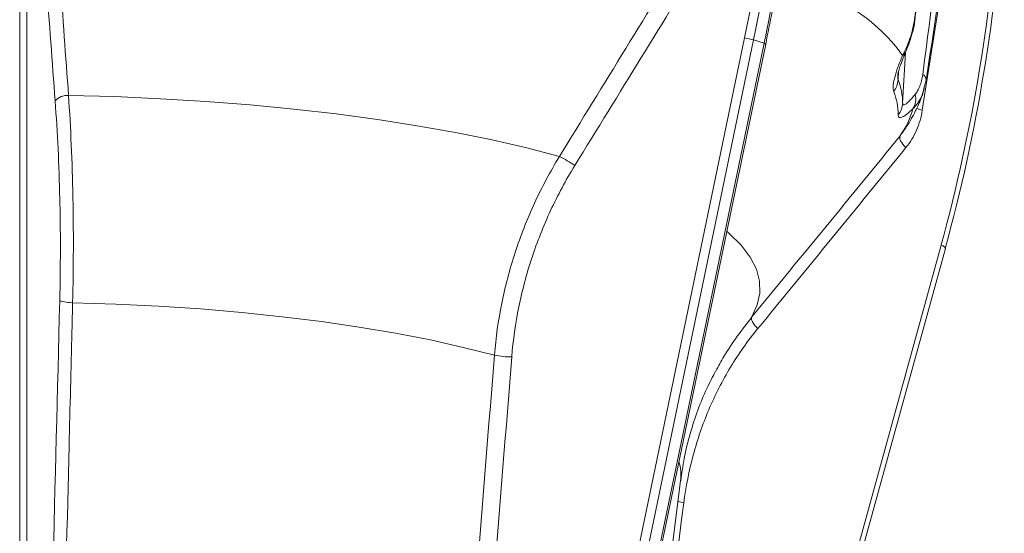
# Model space of a CAD drawing. Header units: millimetres. Extents: x 68 to 359, y -273 to 657.
# Tile 6 of 13: x 215 to 351, y -63 to 8. Entities that reach past the tile are written whole.
import ezdxf

# ---------------------------------------------------------------- set-up
doc = ezdxf.new("R2010")
doc.units = ezdxf.units.MM

msp = doc.modelspace()

# ---------------------------------------------------------------- linework, layer by layer
at = {"color": 7, "linetype": 'Continuous', "lineweight": 15}
for p, q in [((214.51, -184.53), (214.52, 17.65)), ((215.5, 17.65), (215.49, -184.53)), ((273.93, -191.82), (314.85, 5.26)), ((316.08, 4.99), (275.17, -192.1)), ((276.62, -192.57), (317.53, 4.52)), ((276.84, -192.68), (317.76, 4.41)), ((317.53, 4.52), (316.08, 4.99)), ((339.97, -0.59), (339.66, -1.72)), ((336.38, -8.28), (336.67, -7.76)), ((291.03, -209.06), (342.05, -23.43)), ((291.61, -209.52), (342.63, -23.89)), ((287.3, -202.96), (305.98, -56.09))]:
    msp.add_line(p, q, dxfattribs=at)
at = {"color": 8, "linetype": 'Continuous', "lineweight": 15}
for p, q in [((336.72, -3.76), (337.1, 3.24)), ((336.09, -0.54), (336.16, 0.68))]:
    msp.add_line(p, q, dxfattribs=at)
at = {"color": 8, "linetype": 'Continuous', "lineweight": 15, "flags": 128}
for points in [[(344.26, 26.28), (342.26, 13.37), (339.44, -4.75)], [(312.37, -21.52), (312.77, -21.86), (314.39, -23.47), (315.63, -25.11), (316.47, -26.76), (316.91, -28.42), (316.96, -30.08), (316.6, -31.74), (315.85, -33.4)], [(342.63, -23.89), (342.63, -23.88), (342.62, -23.83), (342.59, -23.76), (342.53, -23.7), (342.44, -23.63), (342.33, -23.56), (342.19, -23.49), (342.05, -23.43)]]:
    msp.add_lwpolyline(points, dxfattribs=at)
at = {"color": 7, "linetype": 'Continuous', "lineweight": 15, "flags": 128}
for points in [[(221.27, -2.69), (227.66, -2.87), (234, -3.15), (240.26, -3.53), (246.42, -4.01), (252.44, -4.59), (258.32, -5.27), (264.03, -6.04), (269.54, -6.9), (274.83, -7.84), (279.89, -8.87), (284.69, -9.98), (289.21, -11.16)], [(337.18, -9.92), (336.94, -9.68), (336.74, -9.44), (336.57, -9.2), (336.44, -8.97), (336.35, -8.76), (336.31, -8.57), (336.32, -8.41), (336.38, -8.28)], [(221.84, -31.42), (227.81, -31.61), (233.72, -31.9), (239.54, -32.29), (245.26, -32.78), (250.84, -33.36), (256.26, -34.04), (261.5, -34.81), (266.53, -35.66), (271.35, -36.59), (275.91, -37.61), (280.22, -38.69)], [(316.66, -35.02), (316.43, -34.79), (316.22, -34.55), (316.06, -34.32), (315.93, -34.09), (315.84, -33.88), (315.8, -33.69), (315.8, -33.53), (315.85, -33.4)]]:
    msp.add_lwpolyline(points, dxfattribs=at)
at = {"color": 7, "linetype": 'Continuous', "lineweight": 15}
for centre, radius, start, end in [((317.01, -11.15), 24.15, 35.3512, 59.4862), ((313.55, -3.44), 8.8, 73.2481, 81.5195), ((339.16, -0.56), 0.811, 357.7199, 65.6498), ((333.17, -0.37), 2.92, 322.0491, 356.7157), ((327.93, -3.81), 8.79, 0.2963, 21.835), ((221.16, -5.04), 2.35, 87.2964, 137.752), ((327.36, -5.42), 8.75, 0.2963, 21.835), ((335.98, -3.22), 2.55, 328.1552, 14.9801), ((333.89, -3.6), 2.84, 321.4007, 356.7922), ((327.32, -1.7), 11.19, 324.0317, 345.1905), ((282.65, -24.64), 14.99, 54.5821, 64.0496), ((221.67, -26.62), 4.8, 250.3613, 272.0695), ((282.47, -28.59), 10.35, 257.4677, 270.8361)]:
    msp.add_arc(centre, radius, start, end, dxfattribs=at)
at = {"color": 8, "linetype": 'Continuous', "lineweight": 15}
for centre, radius, start, end in [((338.3, 7.7), 0.107, 0.2635, 60.9338), ((317.49, 4.15), 0.365, 44.0578, 83.966), ((336.13, 3.74), 1.08, 302.583, 336.2466), ((340.46, -0.61), 4.26, 245.0663, 256.2097), ((299.65, -55.31), 6.38, 352.9036, 17.1152), ((307.26, -55.17), 4.09, 246.4224, 258.1296)]:
    msp.add_arc(centre, radius, start, end, dxfattribs=at)
at = {"color": 7, "linetype": 'Continuous', "lineweight": 15}
for centre, major_axis, ratio, start_param, end_param in [((99.41, 37.59), (92.8, 231.21), 0.868657, 4.915432, 5.124872), ((99.9, 37.41), (93.06, 232.19), 0.868211, 4.91498, 5.12442), ((156.09, 19.17), (70.5, 239.91), 0.641057, 4.83854, 5.04798), ((117.34, 63.76), (-130.41, 214.55), 0.901743, 3.846635, 4.056074), ((116.96, 63.56), (-131.08, 215.31), 0.901937, 3.84605, 4.05549)]:
    msp.add_ellipse(centre, major_axis=major_axis, ratio=ratio, start_param=start_param, end_param=end_param, dxfattribs=at)
for points, knots in [([(317.76, 4.41), (318.06, 5.92), (318.96, 10.29), (320.28, 17.55), (321.65, 26.16), (322.82, 34.77), (323.78, 43.35), (324.39, 50.2), (324.66, 54.19), (324.74, 55.33)], [0, 0, 0, 0, 0.088787, 0.257426, 0.426084, 0.594763, 0.763474, 0.932227, 1, 1, 1, 1]), ([(338.35, 7.8), (339.05, 13.24), (339.77, 18.66), (341.25, 29.47), (342, 34.85), (342.77, 40.23)], [0, 0, 0, 0, 0.5, 0.5, 1, 1, 1, 1]), ([(338.4, 7.71), (338.56, 8.9), (339.13, 13.38), (340.2, 21.38), (341.52, 30.97), (342.42, 37.24), (342.82, 40.02)], [0, 0, 0, 0, 0.109232, 0.413119, 0.740114, 1, 1, 1, 1]), ([(344.05, 26.33), (343.45, 22.44), (342.08, 13.38), (340.74, 4.48), (339.97, -0.59)], [0, 0, 0, 0, 0.430627, 1, 1, 1, 1]), ([(336.71, 2.83), (336.9, 3.19), (337.08, 3.57), (337.42, 4.35), (337.58, 4.77), (337.87, 5.61), (337.99, 6.04), (338.21, 6.91), (338.29, 7.36), (338.35, 7.8)], [0, 0, 0, 0, 0.25, 0.25, 0.5, 0.5, 0.75, 0.75, 1, 1, 1, 1]), ([(337.12, 3.3), (337.14, 3.36), (337.33, 3.79), (337.71, 4.74), (338.12, 6.16), (338.37, 7.18), (338.4, 7.7), (338.4, 7.71)], [0, 0, 0, 0, 0.05033, 0.355412, 0.672842, 0.992117, 1, 1, 1, 1]), ([(335.48, -2.16), (335.4, -1.97), (335.38, -1.71), (335.41, -1.22), (335.44, -1.04), (335.51, -0.65), (335.56, -0.44), (335.73, 0.22), (335.88, 0.7), (336.25, 1.72), (336.47, 2.26), (336.71, 2.83)], [0, 0, 0, 0, 0.25, 0.25, 0.375, 0.375, 0.5, 0.5, 0.75, 0.75, 1, 1, 1, 1]), ([(336.03, 0.08), (336.03, 0.08), (336.03, 0.06), (336.05, 0.29), (336.17, 0.76), (336.41, 1.53), (336.73, 2.39), (337.01, 3.04), (337.13, 3.31)], [0, 0, 0, 0, 0.05122, 0.200328, 0.380504, 0.585593, 0.829571, 1, 1, 1, 1]), ([(338.44, -2.56), (338.56, -2.42), (338.68, -2.25), (338.9, -1.87), (339, -1.65), (339.19, -1.19), (339.27, -0.93), (339.4, -0.4), (339.46, -0.12), (339.5, 0.18)], [0, 0, 0, 0, 0.25, 0.25, 0.5, 0.5, 0.75, 0.75, 1, 1, 1, 1]), ([(221.27, -2.69), (221.42, -4.95), (221.55, -7.26), (221.75, -11.94), (221.82, -14.31), (221.9, -17.94), (221.91, -19.16), (221.94, -21.61), (221.94, -22.84), (221.93, -26.53), (221.9, -28.98), (221.84, -31.42)], [0, 0, 0, 0, 0.25, 0.25, 0.5, 0.5, 0.625, 0.625, 0.75, 0.75, 1, 1, 1, 1]), ([(336.66, -7.92), (336.98, -7.45), (337.75, -6.32), (338.75, -4.41), (339.42, -2.8), (339.67, -1.89), (339.71, -1.73)], [0, 0, 0, 0, 0.253808, 0.600932, 0.931941, 1, 1, 1, 1]), ([(336.72, -3.76), (336.72, -3.84), (336.73, -3.91), (336.78, -3.99), (336.81, -4.02), (336.9, -4.03), (336.95, -4.01), (337.08, -3.95), (337.15, -3.91), (337.31, -3.78), (337.39, -3.71), (337.58, -3.53), (337.67, -3.43), (337.98, -3.11), (338.2, -2.85), (338.44, -2.56)], [0, 0, 0, 0, 0.125, 0.125, 0.25, 0.25, 0.375, 0.375, 0.5, 0.5, 0.625, 0.625, 0.75, 0.75, 1, 1, 1, 1]), ([(220.05, -31.14), (220.11, -28.79), (220.14, -26.43), (220.14, -22.89), (220.14, -21.71), (220.11, -19.34), (220.09, -18.17), (220.01, -14.67), (219.93, -12.37), (219.71, -7.86), (219.58, -5.64), (219.42, -3.46)], [0, 0, 0, 0, 0.25, 0.25, 0.375, 0.375, 0.5, 0.5, 0.75, 0.75, 1, 1, 1, 1]), ([(338.14, -4.56), (337.85, -4.84), (337.57, -5.08), (337.2, -5.36), (337.09, -5.45), (336.87, -5.59), (336.77, -5.64), (336.5, -5.77), (336.35, -5.79), (336.21, -5.72), (336.17, -5.67), (336.12, -5.55), (336.11, -5.47), (336.11, -5.37)], [0, 0, 0, 0, 0.25, 0.25, 0.375, 0.375, 0.5, 0.5, 0.75, 0.75, 0.875, 0.875, 1, 1, 1, 1]), ([(339.44, -4.75), (339.37, -5.23), (339.26, -5.71), (338.99, -6.64), (338.83, -7.09), (338.25, -8.39), (337.77, -9.19), (337.18, -9.92)], [0, 0, 0, 0, 0.25, 0.25, 0.5, 0.5, 1, 1, 1, 1]), ([(280.22, -38.69), (280.41, -36.28), (280.75, -33.88), (281.71, -29.15), (282.32, -26.81), (283.46, -23.33), (283.87, -22.18), (284.77, -19.89), (285.25, -18.75), (286.79, -15.41), (287.94, -13.25), (289.21, -11.16)], [0, 0, 0, 0, 0.25, 0.25, 0.5, 0.5, 0.625, 0.625, 0.75, 0.75, 1, 1, 1, 1]), ([(291.34, -12.42), (290.1, -14.43), (288.99, -16.51), (287.5, -19.72), (287.03, -20.8), (286.16, -23.01), (285.76, -24.12), (284.65, -27.47), (284.06, -29.73), (283.13, -34.3), (282.8, -36.61), (282.62, -38.94)], [0, 0, 0, 0, 0.25, 0.25, 0.375, 0.375, 0.5, 0.5, 0.75, 0.75, 1, 1, 1, 1]), ([(221.84, -31.42), (221.81, -32.73), (221.77, -34.05), (221.74, -35.37), (221.61, -40.65), (221.48, -45.93), (221.35, -51.21), (220.83, -72.32), (220.3, -93.44), (219.78, -114.55), (219.22, -137.44), (218.65, -160.32), (218.09, -183.21)], [0, 0, 0, 0, 0.004, 0.004, 0.004, 0.02, 0.02, 0.02, 0.084, 0.084, 0.084, 0.1533671, 0.1533671, 0.1533671, 0.1533671]), ([(310.86, -40.91), (311.22, -40.22), (312.66, -37.54), (314.49, -35.17), (315.85, -33.4)], [0, 0, 0, 0, 0.256549, 1, 1, 1, 1]), ([(316.66, -35.02), (315.28, -36.71), (314.02, -38.48), (312.33, -41.3), (311.79, -42.26), (310.79, -44.23), (310.32, -45.23), (309.03, -48.29), (308.31, -50.38), (307.15, -54.69), (306.71, -56.9), (306.42, -59.18)], [0, 0, 0, 0, 0.25, 0.25, 0.375, 0.375, 0.5, 0.5, 0.75, 0.75, 1, 1, 1, 1]), ([(306, -56.1), (306.15, -55.06), (306.46, -52.82), (307.28, -49.53), (308.34, -46.3), (309.53, -43.39), (310.42, -41.69), (310.83, -40.89)], [0, 0, 0, 0, 0.18637, 0.4007946, 0.6112149, 0.8169015, 1, 1, 1, 1])]:
    msp.add_open_spline(points, degree=3, knots=knots, dxfattribs=at)
for points in [[(219.42, -3.46), (218.61, 7.39), (217.81, 18.24), (217.02, 29.09)], [(218.91, 29.86), (219.7, 19), (220.48, 8.15), (221.27, -2.69)], [(289.21, -11.16), (295.34, -1.18), (301.46, 8.81), (307.57, 18.8)], [(309.73, 17.53), (303.61, 7.54), (297.48, -2.45), (291.34, -12.42)], [(315.85, -33.4), (322.71, -25.03), (329.55, -16.66), (336.38, -8.28)], [(337.18, -9.92), (330.35, -18.3), (323.51, -26.67), (316.66, -35.02)], [(216.25, -182.93), (217.51, -132.33), (218.78, -81.74), (220.05, -31.14)], [(268.13, -189.45), (272.17, -139.2), (276.2, -88.95), (280.22, -38.69)], [(282.62, -38.94), (278.61, -89.19), (274.59, -139.45), (270.57, -189.71)], [(306.42, -59.18), (300.15, -108.15), (293.88, -157.12), (287.59, -206.09)]]:
    msp.add_open_spline(points, degree=3, dxfattribs=at)
at = {"color": 8, "linetype": 'Continuous', "lineweight": 15}
for points, knots in [([(339.5, 0.18), (340.05, 4.41), (341.16, 12.88), (342.32, 21.74), (342.91, 26.34), (342.95, 26.64)], [0, 0, 0, 0, 0.4830597, 0.9664453, 1, 1, 1, 1]), ([(336.07, 0.08), (336.05, -0.05), (336.01, -0.33), (336.06, -0.47), (336.09, -0.54)], [0, 0, 0, 0, 0.479926, 1, 1, 1, 1]), ([(339.66, -1.72), (339.58, -2.03), (339.34, -3.01), (338.73, -3.91), (338.27, -4.43), (338.14, -4.56)], [0, 0, 0, 0, 0.258378, 0.803401, 1, 1, 1, 1])]:
    msp.add_open_spline(points, degree=3, knots=knots, dxfattribs=at)

doc.saveas('drawing.dxf')
